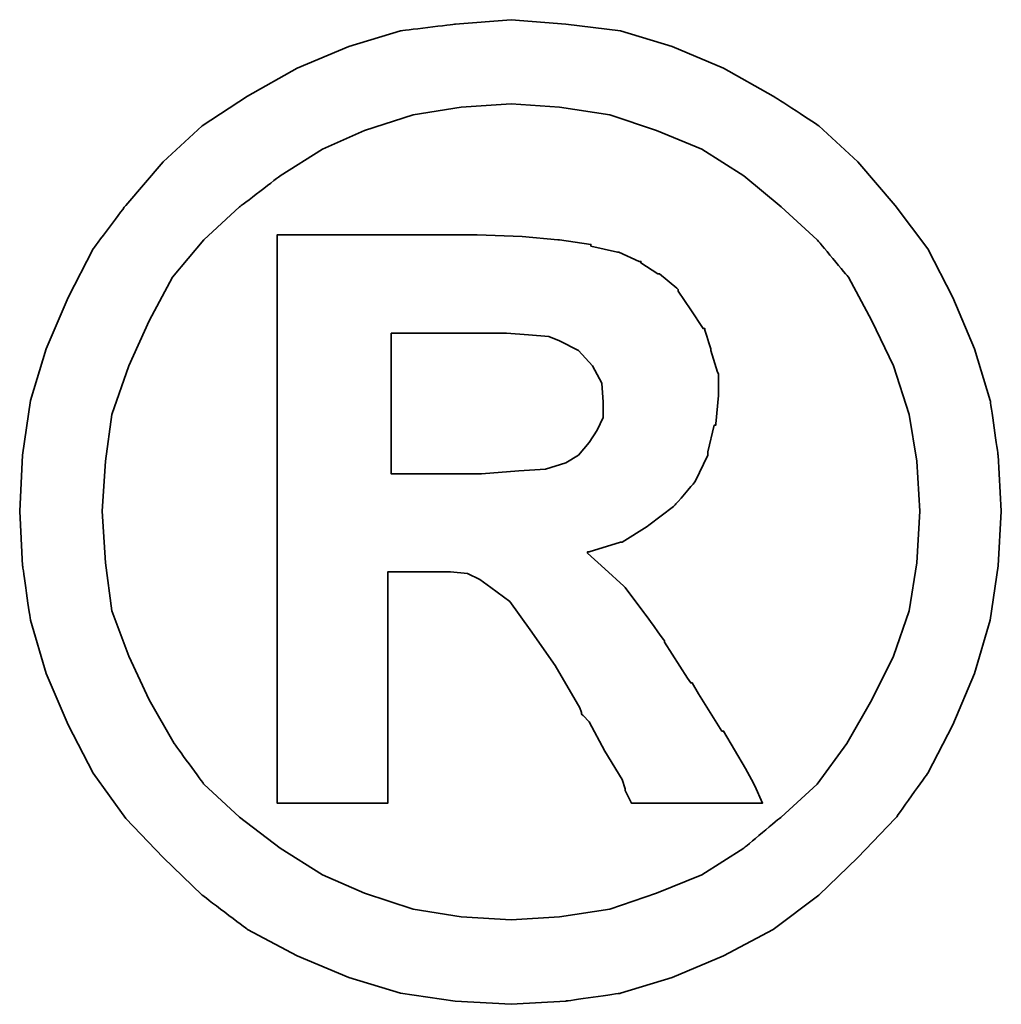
# Model space of a CAD drawing. Header units: millimetres. Extents: x 40 to 336, y 365 to 480.
# Tile 50 of 54: x 285.389 to 286.209, y 403.251 to 404.073. Entities that reach past the tile are written whole.
import ezdxf

# ---------------------------------------------------------------- set-up
doc = ezdxf.new("R2010")
doc.units = ezdxf.units.MM
doc.layers.add('DIM', color=4, linetype='Continuous')
doc.layers.add('layer 1', color=7, linetype='Continuous')

# ---------------------------------------------------------------- blocks, each defined once
blk = doc.blocks.new('TBI MOTION logo(完整正式版)')
at = {"layer": 'layer 1', "color": 22, "lineweight": 35}
for points, knots in [([(81.20634, 4.98624), (81.20634, 4.98624), (81.18649, 5.32862), (81.18649, 5.32862), (81.18649, 5.32862), (81.18649, 5.32862), (81.13886, 5.66206), (81.13886, 5.66206), (81.13886, 5.66206), (81.13886, 5.66206), (81.04359, 5.97764), (81.04359, 5.97764), (81.04359, 5.97764), (81.04359, 5.97764), (80.91061, 6.29124), (80.91061, 6.29124), (80.91061, 6.29124), (80.91061, 6.29124), (80.75778, 6.58697), (80.75778, 6.58697), (80.75778, 6.58697), (80.75778, 6.58697), (80.5593, 6.85294), (80.5593, 6.85294), (80.5593, 6.85294), (80.5593, 6.85294), (80.33105, 7.1189), (80.33105, 7.1189), (80.33105, 7.1189), (80.33105, 7.1189), (80.09287, 7.33921), (80.09287, 7.33921), (80.09287, 7.33921), (80.09287, 7.33921), (79.815, 7.51982), (79.815, 7.51982), (79.815, 7.51982), (79.815, 7.51982), (79.51133, 7.69051), (79.51133, 7.69051), (79.51133, 7.69051), (79.51133, 7.69051), (79.19773, 7.8235), (79.19773, 7.8235), (79.19773, 7.8235), (79.19773, 7.8235), (78.88215, 7.91877), (78.88215, 7.91877), (78.88215, 7.91877), (78.88215, 7.91877), (78.54871, 7.95846), (78.54871, 7.95846), (78.54871, 7.95846), (78.54871, 7.95846), (78.21526, 7.98625), (78.21526, 7.98625), (78.21526, 7.98625), (78.21526, 7.98625), (77.87388, 7.95846), (77.87388, 7.95846), (77.87388, 7.95846), (77.87388, 7.95846), (77.54044, 7.91877), (77.54044, 7.91877), (77.54044, 7.91877), (77.54044, 7.91877), (77.22485, 7.8235), (77.22485, 7.8235), (77.22485, 7.8235), (77.22485, 7.8235), (76.91027, 7.69051), (76.91027, 7.69051), (76.91027, 7.69051), (76.91027, 7.69051), (76.6056, 7.51982), (76.6056, 7.51982), (76.6056, 7.51982), (76.6056, 7.51982), (76.32972, 7.33921), (76.32972, 7.33921), (76.32972, 7.33921), (76.32972, 7.33921), (76.09154, 7.1189), (76.09154, 7.1189), (76.09154, 7.1189), (76.09154, 7.1189), (75.86329, 6.85294), (75.86329, 6.85294), (75.86329, 6.85294), (75.86329, 6.85294), (75.66382, 6.58697), (75.66382, 6.58697), (75.66382, 6.58697), (75.66382, 6.58697), (75.51099, 6.29124), (75.51099, 6.29124), (75.51099, 6.29124), (75.51099, 6.29124), (75.37702, 5.97764), (75.37702, 5.97764), (75.37702, 5.97764), (75.37702, 5.97764), (75.28175, 5.66206), (75.28175, 5.66206), (75.28175, 5.66206), (75.28175, 5.66206), (75.23411, 5.32862), (75.23411, 5.32862), (75.23411, 5.32862), (75.23411, 5.32862), (75.21625, 4.98624), (75.21625, 4.98624), (75.21625, 4.98624), (75.21625, 4.98624), (75.23411, 4.6528), (75.23411, 4.6528), (75.23411, 4.6528), (75.23411, 4.6528), (75.28175, 4.32035), (75.28175, 4.32035), (75.28175, 4.32035), (75.28175, 4.32035), (75.37702, 3.99583), (75.37702, 3.99583), (75.37702, 3.99583), (75.37702, 3.99583), (75.51099, 3.68224), (75.51099, 3.68224), (75.51099, 3.68224), (75.51099, 3.68224), (75.66382, 3.38749), (75.66382, 3.38749), (75.66382, 3.38749), (75.66382, 3.38749), (75.86329, 3.10963), (75.86329, 3.10963), (75.86329, 3.10963), (75.86329, 3.10963), (76.09154, 2.87145), (76.09154, 2.87145), (76.09154, 2.87145), (76.09154, 2.87145), (76.32972, 2.6432), (76.32972, 2.6432), (76.32972, 2.6432), (76.32972, 2.6432), (76.6056, 2.43381), (76.6056, 2.43381), (76.6056, 2.43381), (76.6056, 2.43381), (76.91027, 2.27205), (76.91027, 2.27205), (76.91027, 2.27205), (76.91027, 2.27205), (77.22485, 2.13906), (77.22485, 2.13906), (77.22485, 2.13906), (77.22485, 2.13906), (77.54044, 2.0438), (77.54044, 2.0438), (77.54044, 2.0438), (77.54044, 2.0438), (77.87388, 1.99616), (77.87388, 1.99616), (77.87388, 1.99616), (77.87388, 1.99616), (78.21526, 1.97631), (78.21526, 1.97631), (78.21526, 1.97631), (78.21526, 1.97631), (78.54871, 1.99616), (78.54871, 1.99616), (78.54871, 1.99616), (78.54871, 1.99616), (78.88215, 2.0438), (78.88215, 2.0438), (78.88215, 2.0438), (78.88215, 2.0438), (79.19773, 2.13906), (79.19773, 2.13906), (79.19773, 2.13906), (79.19773, 2.13906), (79.51133, 2.27205), (79.51133, 2.27205), (79.51133, 2.27205), (79.51133, 2.27205), (79.815, 2.43381), (79.815, 2.43381), (79.815, 2.43381), (79.815, 2.43381), (80.09287, 2.6432), (80.09287, 2.6432), (80.09287, 2.6432), (80.09287, 2.6432), (80.33105, 2.87145), (80.33105, 2.87145), (80.33105, 2.87145), (80.33105, 2.87145), (80.5593, 3.10963), (80.5593, 3.10963), (80.5593, 3.10963), (80.5593, 3.10963), (80.75778, 3.38749), (80.75778, 3.38749), (80.75778, 3.38749), (80.75778, 3.38749), (80.91061, 3.68224), (80.91061, 3.68224), (80.91061, 3.68224), (80.91061, 3.68224), (81.04359, 3.99583), (81.04359, 3.99583), (81.04359, 3.99583), (81.04359, 3.99583), (81.13886, 4.32035), (81.13886, 4.32035), (81.13886, 4.32035), (81.13886, 4.32035), (81.18649, 4.6528), (81.18649, 4.6528), (81.18649, 4.6528), (81.18649, 4.6528), (81.20634, 4.98624), (81.20634, 4.98624)], [0, 0, 0, 0, 0.0178571, 0.0178571, 0.0178571, 0.0178572, 0.0357143, 0.0357143, 0.0357143, 0.0357143, 0.0535714, 0.0535714, 0.0535714, 0.0535714, 0.0714286, 0.0714286, 0.0714286, 0.0714286, 0.0892857, 0.0892857, 0.0892857, 0.0892857, 0.1071429, 0.1071429, 0.1071429, 0.1071429, 0.125, 0.125, 0.125, 0.125, 0.1428571, 0.1428571, 0.1428571, 0.1428572, 0.1607143, 0.1607143, 0.1607143, 0.1607143, 0.1785714, 0.1785714, 0.1785714, 0.1785714, 0.1964286, 0.1964286, 0.1964286, 0.1964286, 0.2142857, 0.2142857, 0.2142857, 0.2142857, 0.2321429, 0.2321429, 0.2321429, 0.2321429, 0.25, 0.25, 0.25, 0.25, 0.2678571, 0.2678571, 0.2678571, 0.2678572, 0.2857143, 0.2857143, 0.2857143, 0.2857143, 0.3035714, 0.3035714, 0.3035714, 0.3035714, 0.3214286, 0.3214286, 0.3214286, 0.3214286, 0.3392857, 0.3392857, 0.3392857, 0.3392857, 0.3571429, 0.3571429, 0.3571429, 0.3571429, 0.375, 0.375, 0.375, 0.375, 0.3928571, 0.3928571, 0.3928571, 0.3928572, 0.4107143, 0.4107143, 0.4107143, 0.4107143, 0.4285714, 0.4285714, 0.4285714, 0.4285714, 0.4464286, 0.4464286, 0.4464286, 0.4464286, 0.4642857, 0.4642857, 0.4642857, 0.4642857, 0.4821429, 0.4821429, 0.4821429, 0.4821429, 0.5, 0.5, 0.5, 0.5, 0.5178571, 0.5178571, 0.5178571, 0.5178572, 0.5357143, 0.5357143, 0.5357143, 0.5357143, 0.5535714, 0.5535714, 0.5535714, 0.5535714, 0.5714286, 0.5714286, 0.5714286, 0.5714286, 0.5892857, 0.5892857, 0.5892857, 0.5892857, 0.6071429, 0.6071429, 0.6071429, 0.6071429, 0.625, 0.625, 0.625, 0.625, 0.6428571, 0.6428571, 0.6428571, 0.6428572, 0.6607143, 0.6607143, 0.6607143, 0.6607143, 0.6785714, 0.6785714, 0.6785714, 0.6785714, 0.6964286, 0.6964286, 0.6964286, 0.6964286, 0.7142857, 0.7142857, 0.7142857, 0.7142857, 0.7321429, 0.7321429, 0.7321429, 0.7321429, 0.75, 0.75, 0.75, 0.75, 0.7678571, 0.7678571, 0.7678571, 0.7678572, 0.7857143, 0.7857143, 0.7857143, 0.7857143, 0.8035714, 0.8035714, 0.8035714, 0.8035714, 0.8214286, 0.8214286, 0.8214286, 0.8214286, 0.8392857, 0.8392857, 0.8392857, 0.8392857, 0.8571429, 0.8571429, 0.8571429, 0.8571429, 0.875, 0.875, 0.875, 0.875, 0.8928571, 0.8928571, 0.8928571, 0.8928572, 0.9107143, 0.9107143, 0.9107143, 0.9107143, 0.9285714, 0.9285714, 0.9285714, 0.9285714, 0.9464286, 0.9464286, 0.9464286, 0.9464286, 0.9642857, 0.9642857, 0.9642857, 0.9642857, 0.9821429, 0.9821429, 0.9821429, 0.9821429, 1, 1, 1, 1]), ([(80.71014, 4.98624), (80.71014, 4.98624), (80.69129, 5.29091), (80.69129, 5.29091), (80.69129, 5.29091), (80.69129, 5.29091), (80.64464, 5.57672), (80.64464, 5.57672), (80.64464, 5.57672), (80.64464, 5.57672), (80.54937, 5.87245), (80.54937, 5.87245), (80.54937, 5.87245), (80.54937, 5.87245), (80.41639, 6.14833), (80.41639, 6.14833), (80.41639, 6.14833), (80.41639, 6.14833), (80.27349, 6.41429), (80.27349, 6.41429), (80.27349, 6.41429), (80.27349, 6.41429), (80.08295, 6.64255), (80.08295, 6.64255), (80.08295, 6.64255), (80.08295, 6.64255), (79.86264, 6.84301), (79.86264, 6.84301), (79.86264, 6.84301), (79.86264, 6.84301), (79.63439, 7.03355), (79.63439, 7.03355), (79.63439, 7.03355), (79.63439, 7.03355), (79.37835, 7.1963), (79.37835, 7.1963), (79.37835, 7.1963), (79.37835, 7.1963), (79.10246, 7.30944), (79.10246, 7.30944), (79.10246, 7.30944), (79.10246, 7.30944), (78.81665, 7.40471), (78.81665, 7.40471), (78.81665, 7.40471), (78.81665, 7.40471), (78.511, 7.45234), (78.511, 7.45234), (78.511, 7.45234), (78.511, 7.45234), (78.21526, 7.47219), (78.21526, 7.47219), (78.21526, 7.47219), (78.21526, 7.47219), (77.9106, 7.45234), (77.9106, 7.45234), (77.9106, 7.45234), (77.9106, 7.45234), (77.61685, 7.40471), (77.61685, 7.40471), (77.61685, 7.40471), (77.61685, 7.40471), (77.32012, 7.30944), (77.32012, 7.30944), (77.32012, 7.30944), (77.32012, 7.30944), (77.06309, 7.1963), (77.06309, 7.1963), (77.06309, 7.1963), (77.06309, 7.1963), (76.80606, 7.03355), (76.80606, 7.03355), (76.80606, 7.03355), (76.80606, 7.03355), (76.55797, 6.84301), (76.55797, 6.84301), (76.55797, 6.84301), (76.55797, 6.84301), (76.34063, 6.64255), (76.34063, 6.64255), (76.34063, 6.64255), (76.34063, 6.64255), (76.1491, 6.41429), (76.1491, 6.41429), (76.1491, 6.41429), (76.1491, 6.41429), (76.0062, 6.14833), (76.0062, 6.14833), (76.0062, 6.14833), (76.0062, 6.14833), (75.88314, 5.87245), (75.88314, 5.87245), (75.88314, 5.87245), (75.88314, 5.87245), (75.77794, 5.57672), (75.77794, 5.57672), (75.77794, 5.57672), (75.77794, 5.57672), (75.73924, 5.29091), (75.73924, 5.29091), (75.73924, 5.29091), (75.73924, 5.29091), (75.72039, 4.98624), (75.72039, 4.98624), (75.72039, 4.98624), (75.72039, 4.98624), (75.73924, 4.67165), (75.73924, 4.67165), (75.73924, 4.67165), (75.73924, 4.67165), (75.77794, 4.37791), (75.77794, 4.37791), (75.77794, 4.37791), (75.77794, 4.37791), (75.88314, 4.10102), (75.88314, 4.10102), (75.88314, 4.10102), (75.88314, 4.10102), (76.0062, 3.83407), (76.0062, 3.83407), (76.0062, 3.83407), (76.0062, 3.83407), (76.15902, 3.56811), (76.15902, 3.56811), (76.15902, 3.56811), (76.15902, 3.56811), (76.34063, 3.32001), (76.34063, 3.32001), (76.34063, 3.32001), (76.34063, 3.32001), (76.55797, 3.11955), (76.55797, 3.11955), (76.55797, 3.11955), (76.55797, 3.11955), (76.80606, 2.92901), (76.80606, 2.92901), (76.80606, 2.92901), (76.80606, 2.92901), (77.06309, 2.76725), (77.06309, 2.76725), (77.06309, 2.76725), (77.06309, 2.76725), (77.32012, 2.65412), (77.32012, 2.65412), (77.32012, 2.65412), (77.32012, 2.65412), (77.61685, 2.55786), (77.61685, 2.55786), (77.61685, 2.55786), (77.61685, 2.55786), (77.9106, 2.51022), (77.9106, 2.51022), (77.9106, 2.51022), (77.9106, 2.51022), (78.21526, 2.49137), (78.21526, 2.49137), (78.21526, 2.49137), (78.21526, 2.49137), (78.511, 2.51022), (78.511, 2.51022), (78.511, 2.51022), (78.511, 2.51022), (78.81665, 2.55786), (78.81665, 2.55786), (78.81665, 2.55786), (78.81665, 2.55786), (79.10246, 2.65412), (79.10246, 2.65412), (79.10246, 2.65412), (79.10246, 2.65412), (79.37835, 2.76725), (79.37835, 2.76725), (79.37835, 2.76725), (79.37835, 2.76725), (79.63439, 2.92901), (79.63439, 2.92901), (79.63439, 2.92901), (79.63439, 2.92901), (79.86264, 3.11955), (79.86264, 3.11955), (79.86264, 3.11955), (79.86264, 3.11955), (80.08295, 3.32001), (80.08295, 3.32001), (80.08295, 3.32001), (80.08295, 3.32001), (80.26356, 3.56811), (80.26356, 3.56811), (80.26356, 3.56811), (80.26356, 3.56811), (80.41639, 3.83407), (80.41639, 3.83407), (80.41639, 3.83407), (80.41639, 3.83407), (80.54937, 4.10102), (80.54937, 4.10102), (80.54937, 4.10102), (80.54937, 4.10102), (80.64464, 4.37791), (80.64464, 4.37791), (80.64464, 4.37791), (80.64464, 4.37791), (80.69129, 4.67165), (80.69129, 4.67165), (80.69129, 4.67165), (80.69129, 4.67165), (80.71014, 4.98624), (80.71014, 4.98624)], [0, 0, 0, 0, 0.0192308, 0.0192308, 0.0192308, 0.0192308, 0.0384615, 0.0384615, 0.0384615, 0.0384615, 0.0576923, 0.0576923, 0.0576923, 0.0576923, 0.0769231, 0.0769231, 0.0769231, 0.0769231, 0.0961538, 0.0961538, 0.0961538, 0.0961539, 0.1153846, 0.1153846, 0.1153846, 0.1153846, 0.1346154, 0.1346154, 0.1346154, 0.1346154, 0.1538462, 0.1538462, 0.1538462, 0.1538462, 0.1730769, 0.1730769, 0.1730769, 0.1730769, 0.1923077, 0.1923077, 0.1923077, 0.1923077, 0.2115385, 0.2115385, 0.2115385, 0.2115385, 0.2307692, 0.2307692, 0.2307692, 0.2307692, 0.25, 0.25, 0.25, 0.25, 0.2692308, 0.2692308, 0.2692308, 0.2692308, 0.2884615, 0.2884615, 0.2884615, 0.2884615, 0.3076923, 0.3076923, 0.3076923, 0.3076923, 0.3269231, 0.3269231, 0.3269231, 0.3269231, 0.3461538, 0.3461538, 0.3461538, 0.3461539, 0.3653846, 0.3653846, 0.3653846, 0.3653846, 0.3846154, 0.3846154, 0.3846154, 0.3846154, 0.4038462, 0.4038462, 0.4038462, 0.4038462, 0.4230769, 0.4230769, 0.4230769, 0.4230769, 0.4423077, 0.4423077, 0.4423077, 0.4423077, 0.4615385, 0.4615385, 0.4615385, 0.4615385, 0.4807692, 0.4807692, 0.4807692, 0.4807692, 0.5, 0.5, 0.5, 0.5, 0.5192308, 0.5192308, 0.5192308, 0.5192308, 0.5384615, 0.5384615, 0.5384615, 0.5384615, 0.5576923, 0.5576923, 0.5576923, 0.5576923, 0.5769231, 0.5769231, 0.5769231, 0.5769231, 0.5961538, 0.5961538, 0.5961538, 0.5961539, 0.6153846, 0.6153846, 0.6153846, 0.6153846, 0.6346154, 0.6346154, 0.6346154, 0.6346154, 0.6538462, 0.6538462, 0.6538462, 0.6538462, 0.6730769, 0.6730769, 0.6730769, 0.6730769, 0.6923077, 0.6923077, 0.6923077, 0.6923077, 0.7115385, 0.7115385, 0.7115385, 0.7115385, 0.7307692, 0.7307692, 0.7307692, 0.7307692, 0.75, 0.75, 0.75, 0.75, 0.7692308, 0.7692308, 0.7692308, 0.7692308, 0.7884615, 0.7884615, 0.7884615, 0.7884615, 0.8076923, 0.8076923, 0.8076923, 0.8076923, 0.8269231, 0.8269231, 0.8269231, 0.8269231, 0.8461538, 0.8461538, 0.8461538, 0.8461539, 0.8653846, 0.8653846, 0.8653846, 0.8653846, 0.8846154, 0.8846154, 0.8846154, 0.8846154, 0.9038462, 0.9038462, 0.9038462, 0.9038462, 0.9230769, 0.9230769, 0.9230769, 0.9230769, 0.9423077, 0.9423077, 0.9423077, 0.9423077, 0.9615385, 0.9615385, 0.9615385, 0.9615385, 0.9807692, 0.9807692, 0.9807692, 0.9807692, 1, 1, 1, 1]), ([(76.78721, 3.2823), (76.78721, 3.2823), (76.78721, 3.32001), (76.78721, 3.32001), (76.78721, 3.32001), (76.78721, 3.32001), (76.78721, 3.42422), (76.78721, 3.42422), (76.78721, 3.42422), (76.78721, 3.42422), (76.78721, 3.59689), (76.78721, 3.59689), (76.78721, 3.59689), (76.78721, 3.59689), (76.78721, 3.80529), (76.78721, 3.80529), (76.78721, 3.80529), (76.78721, 3.80529), (76.78721, 4.0524), (76.78721, 4.0524), (76.78721, 4.0524), (76.78721, 4.0524), (76.78721, 4.32035), (76.78721, 4.32035), (76.78721, 4.32035), (76.78721, 4.32035), (76.78721, 4.92868), (76.78721, 4.92868), (76.78721, 4.92868), (76.78721, 4.92868), (76.78721, 5.53801), (76.78721, 5.53801), (76.78721, 5.53801), (76.78721, 5.53801), (76.78721, 5.82482), (76.78721, 5.82482), (76.78721, 5.82482), (76.78721, 5.82482), (76.78721, 6.07291), (76.78721, 6.07291), (76.78721, 6.07291), (76.78721, 6.07291), (76.78721, 6.30017), (76.78721, 6.30017), (76.78721, 6.30017), (76.78721, 6.30017), (76.78721, 6.45399), (76.78721, 6.45399), (76.78721, 6.45399), (76.78721, 6.45399), (76.78721, 6.5572), (76.78721, 6.5572), (76.78721, 6.5572), (76.78721, 6.5572), (76.78721, 6.59689), (76.78721, 6.59689), (76.78721, 6.59689), (76.78721, 6.59689), (76.78721, 6.67232), (76.78721, 6.67232), (76.78721, 6.67232), (76.78721, 6.67232), (76.8537, 6.67232), (76.8537, 6.67232), (76.8537, 6.67232), (76.8537, 6.67232), (76.87355, 6.67232), (76.87355, 6.67232), (76.87355, 6.67232), (76.87355, 6.67232), (76.91027, 6.67232), (76.91027, 6.67232), (76.91027, 6.67232), (76.91027, 6.67232), (77.04424, 6.67232), (77.04424, 6.67232), (77.04424, 6.67232), (77.04424, 6.67232), (77.22485, 6.67232), (77.22485, 6.67232), (77.22485, 6.67232), (77.22485, 6.67232), (77.43524, 6.67232), (77.43524, 6.67232), (77.43524, 6.67232), (77.43524, 6.67232), (77.65357, 6.67232), (77.65357, 6.67232), (77.65357, 6.67232), (77.65357, 6.67232), (77.82625, 6.67232), (77.82625, 6.67232), (77.82625, 6.67232), (77.82625, 6.67232), (77.94037, 6.67232), (77.94037, 6.67232), (77.94037, 6.67232), (77.94037, 6.67232), (77.97709, 6.67232), (77.97709, 6.67232), (77.97709, 6.67232), (77.97709, 6.67232), (77.99694, 6.67232), (77.99694, 6.67232), (77.99694, 6.67232), (77.99694, 6.67232), (78.00686, 6.67232), (78.00686, 6.67232), (78.00686, 6.67232), (78.00686, 6.67232), (78.28275, 6.6624), (78.28275, 6.6624), (78.28275, 6.6624), (78.28275, 6.6624), (78.50107, 6.64255), (78.50107, 6.64255), (78.50107, 6.64255), (78.50107, 6.64255), (78.511, 6.64255), (78.511, 6.64255), (78.511, 6.64255), (78.511, 6.64255), (78.70154, 6.61476), (78.70154, 6.61476), (78.70154, 6.61476), (78.70154, 6.61476), (78.70154, 6.60483), (78.70154, 6.60483), (78.70154, 6.60483), (78.70154, 6.60483), (78.86429, 6.56713), (78.86429, 6.56713), (78.86429, 6.56713), (78.86429, 6.56713), (78.87223, 6.56713), (78.87223, 6.56713), (78.87223, 6.56713), (78.87223, 6.56713), (78.99727, 6.51056), (78.99727, 6.51056), (78.99727, 6.51056), (78.99727, 6.51056), (79.00719, 6.51056), (79.00719, 6.51056), (79.00719, 6.51056), (79.00719, 6.51056), (79.00719, 6.50162), (79.00719, 6.50162), (79.00719, 6.50162), (79.00719, 6.50162), (79.1104, 6.43415), (79.1104, 6.43415), (79.1104, 6.43415), (79.1104, 6.43415), (79.12132, 6.43415), (79.12132, 6.43415), (79.12132, 6.43415), (79.12132, 6.43415), (79.22552, 6.34781), (79.22552, 6.34781), (79.22552, 6.34781), (79.22552, 6.34781), (79.23544, 6.33888), (79.23544, 6.33888), (79.23544, 6.33888), (79.23544, 6.33888), (79.23544, 6.32895), (79.23544, 6.32895), (79.23544, 6.32895), (79.23544, 6.32895), (79.31087, 6.21483), (79.31087, 6.21483), (79.31087, 6.21483), (79.31087, 6.21483), (79.38629, 6.1007), (79.38629, 6.1007), (79.38629, 6.1007), (79.38629, 6.1007), (79.3972, 6.1007), (79.3972, 6.1007), (79.3972, 6.1007), (79.3972, 6.1007), (79.3972, 6.09078), (79.3972, 6.09078), (79.3972, 6.09078), (79.3972, 6.09078), (79.43392, 5.97764), (79.43392, 5.97764), (79.43392, 5.97764), (79.43392, 5.97764), (79.43392, 5.96772), (79.43392, 5.96772), (79.43392, 5.96772), (79.43392, 5.96772), (79.47362, 5.83474), (79.47362, 5.83474), (79.47362, 5.83474), (79.47362, 5.83474), (79.48156, 5.82482), (79.48156, 5.82482), (79.48156, 5.82482), (79.48156, 5.82482), (79.48156, 5.69977), (79.48156, 5.69977), (79.48156, 5.69977), (79.48156, 5.69977), (79.48156, 5.69183), (79.48156, 5.69183), (79.48156, 5.69183), (79.48156, 5.69183), (79.4637, 5.51915), (79.4637, 5.51915), (79.4637, 5.51915), (79.4637, 5.51915), (79.4637, 5.51122), (79.4637, 5.51122), (79.4637, 5.51122), (79.4637, 5.51122), (79.45377, 5.51122), (79.45377, 5.51122), (79.45377, 5.51122), (79.45377, 5.51122), (79.41507, 5.34847), (79.41507, 5.34847), (79.41507, 5.34847), (79.41507, 5.34847), (79.41507, 5.33854), (79.41507, 5.33854), (79.41507, 5.33854), (79.41507, 5.33854), (79.41507, 5.32862), (79.41507, 5.32862), (79.41507, 5.32862), (79.41507, 5.32862), (79.33865, 5.16785), (79.33865, 5.16785), (79.33865, 5.16785), (79.33865, 5.16785), (79.33071, 5.15693), (79.33071, 5.15693), (79.33071, 5.15693), (79.33071, 5.15693), (79.2156, 5.02495), (79.2156, 5.02495), (79.2156, 5.02495), (79.2156, 5.02495), (79.20567, 5.01502), (79.20567, 5.01502), (79.20567, 5.01502), (79.20567, 5.01502), (79.05483, 4.89991), (79.05483, 4.89991), (79.05483, 4.89991), (79.05483, 4.89991), (79.04491, 4.89197), (79.04491, 4.89197), (79.04491, 4.89197), (79.04491, 4.89197), (78.89208, 4.7967), (78.89208, 4.7967), (78.89208, 4.7967), (78.89208, 4.7967), (78.88215, 4.7967), (78.88215, 4.7967), (78.88215, 4.7967), (78.88215, 4.7967), (78.69161, 4.73913), (78.69161, 4.73913), (78.69161, 4.73913), (78.69161, 4.73913), (78.68169, 4.73913), (78.68169, 4.73913), (78.68169, 4.73913), (78.68169, 4.73913), (78.68169, 4.72921), (78.68169, 4.72921), (78.68169, 4.72921), (78.68169, 4.72921), (78.78688, 4.63394), (78.78688, 4.63394), (78.78688, 4.63394), (78.78688, 4.63394), (78.902, 4.52875), (78.902, 4.52875), (78.902, 4.52875), (78.902, 4.52875), (78.91093, 4.52081), (78.91093, 4.52081), (78.91093, 4.52081), (78.91093, 4.52081), (79.02506, 4.36798), (79.02506, 4.36798), (79.02506, 4.36798), (79.02506, 4.36798), (79.1501, 4.1953), (79.1501, 4.1953), (79.1501, 4.1953), (79.1501, 4.1953), (79.1501, 4.18736), (79.1501, 4.18736), (79.1501, 4.18736), (79.1501, 4.18736), (79.29201, 3.96705), (79.29201, 3.96705), (79.29201, 3.96705), (79.29201, 3.96705), (79.31087, 3.93828), (79.31087, 3.93828), (79.31087, 3.93828), (79.31087, 3.93828), (79.32079, 3.93828), (79.32079, 3.93828), (79.32079, 3.93828), (79.32079, 3.93828), (79.3585, 3.87178), (79.3585, 3.87178), (79.3585, 3.87178), (79.3585, 3.87178), (79.50141, 3.64353), (79.50141, 3.64353), (79.50141, 3.64353), (79.50141, 3.64353), (79.51133, 3.64353), (79.51133, 3.64353), (79.51133, 3.64353), (79.51133, 3.64353), (79.64431, 3.41528), (79.64431, 3.41528), (79.64431, 3.41528), (79.64431, 3.41528), (79.68202, 3.3478), (79.68202, 3.3478), (79.68202, 3.3478), (79.68202, 3.3478), (79.70187, 3.31009), (79.70187, 3.31009), (79.70187, 3.31009), (79.70187, 3.31009), (79.7495, 3.2049), (79.7495, 3.2049), (79.7495, 3.2049), (79.7495, 3.2049), (79.64431, 3.2049), (79.64431, 3.2049), (79.64431, 3.2049), (79.64431, 3.2049), (79.62546, 3.2049), (79.62546, 3.2049), (79.62546, 3.2049), (79.62546, 3.2049), (79.53912, 3.2049), (79.53912, 3.2049), (79.53912, 3.2049), (79.53912, 3.2049), (79.31087, 3.2049), (79.31087, 3.2049), (79.31087, 3.2049), (79.31087, 3.2049), (79.08262, 3.2049), (79.08262, 3.2049), (79.08262, 3.2049), (79.08262, 3.2049), (79.00719, 3.2049), (79.00719, 3.2049), (79.00719, 3.2049), (79.00719, 3.2049), (78.98735, 3.2049), (78.98735, 3.2049), (78.98735, 3.2049), (78.98735, 3.2049), (78.94964, 3.2049), (78.94964, 3.2049), (78.94964, 3.2049), (78.94964, 3.2049), (78.92979, 3.24459), (78.92979, 3.24459), (78.92979, 3.24459), (78.92979, 3.24459), (78.91093, 3.2823), (78.91093, 3.2823), (78.91093, 3.2823), (78.91093, 3.2823), (78.91093, 3.29223), (78.91093, 3.29223), (78.91093, 3.29223), (78.91093, 3.29223), (78.89208, 3.3478), (78.89208, 3.3478), (78.89208, 3.3478), (78.89208, 3.3478), (78.78688, 3.52048), (78.78688, 3.52048), (78.78688, 3.52048), (78.78688, 3.52048), (78.69161, 3.7001), (78.69161, 3.7001), (78.69161, 3.7001), (78.69161, 3.7001), (78.6539, 3.7388), (78.6539, 3.7388), (78.6539, 3.7388), (78.6539, 3.7388), (78.64398, 3.74873), (78.64398, 3.74873), (78.64398, 3.74873), (78.64398, 3.74873), (78.64398, 3.75766), (78.64398, 3.75766), (78.64398, 3.75766), (78.64398, 3.75766), (78.63405, 3.78644), (78.63405, 3.78644), (78.63405, 3.78644), (78.63405, 3.78644), (78.48321, 4.04347), (78.48321, 4.04347), (78.48321, 4.04347), (78.48321, 4.04347), (78.33038, 4.2618), (78.33038, 4.2618), (78.33038, 4.2618), (78.33038, 4.2618), (78.20732, 4.43447), (78.20732, 4.43447), (78.20732, 4.43447), (78.20732, 4.43447), (78.09221, 4.52081), (78.09221, 4.52081), (78.09221, 4.52081), (78.09221, 4.52081), (78.02472, 4.56845), (78.02472, 4.56845), (78.02472, 4.56845), (78.02472, 4.56845), (77.9493, 4.60616), (77.9493, 4.60616), (77.9493, 4.60616), (77.9493, 4.60616), (77.8451, 4.61608), (77.8451, 4.61608), (77.8451, 4.61608), (77.8451, 4.61608), (77.71113, 4.61608), (77.71113, 4.61608), (77.71113, 4.61608), (77.71113, 4.61608), (77.69128, 4.61608), (77.69128, 4.61608), (77.69128, 4.61608), (77.69128, 4.61608), (77.67342, 4.61608), (77.67342, 4.61608), (77.67342, 4.61608), (77.67342, 4.61608), (77.5583, 4.61608), (77.5583, 4.61608), (77.5583, 4.61608), (77.5583, 4.61608), (77.46303, 4.61608), (77.46303, 4.61608), (77.46303, 4.61608), (77.46303, 4.61608), (77.46303, 4.54761), (77.46303, 4.54761), (77.46303, 4.54761), (77.46303, 4.54761), (77.46303, 4.47318), (77.46303, 4.47318), (77.46303, 4.47318), (77.46303, 4.47318), (77.46303, 4.24294), (77.46303, 4.24294), (77.46303, 4.24294), (77.46303, 4.24294), (77.46303, 3.99583), (77.46303, 3.99583), (77.46303, 3.99583), (77.46303, 3.99583), (77.46303, 3.72888), (77.46303, 3.72888), (77.46303, 3.72888), (77.46303, 3.72888), (77.46303, 3.51055), (77.46303, 3.51055), (77.46303, 3.51055), (77.46303, 3.51055), (77.46303, 3.42422), (77.46303, 3.42422), (77.46303, 3.42422), (77.46303, 3.42422), (77.46303, 3.35773), (77.46303, 3.35773), (77.46303, 3.35773), (77.46303, 3.35773), (77.46303, 3.30017), (77.46303, 3.30017), (77.46303, 3.30017), (77.46303, 3.30017), (77.46303, 3.2823), (77.46303, 3.2823), (77.46303, 3.2823), (77.46303, 3.2823), (77.46303, 3.2049), (77.46303, 3.2049), (77.46303, 3.2049), (77.46303, 3.2049), (77.39753, 3.2049), (77.39753, 3.2049), (77.39753, 3.2049), (77.39753, 3.2049), (77.37768, 3.2049), (77.37768, 3.2049), (77.37768, 3.2049), (77.37768, 3.2049), (77.32012, 3.2049), (77.32012, 3.2049), (77.32012, 3.2049), (77.32012, 3.2049), (77.12165, 3.2049), (77.12165, 3.2049), (77.12165, 3.2049), (77.12165, 3.2049), (76.94897, 3.2049), (76.94897, 3.2049), (76.94897, 3.2049), (76.94897, 3.2049), (76.8924, 3.2049), (76.8924, 3.2049), (76.8924, 3.2049), (76.8924, 3.2049), (76.8537, 3.2049), (76.8537, 3.2049), (76.8537, 3.2049), (76.8537, 3.2049), (76.78721, 3.2049), (76.78721, 3.2049), (76.78721, 3.2049), (76.78721, 3.2049), (76.78721, 3.2823), (76.78721, 3.2823)], [0, 0, 0, 0, 0.0074074, 0.0074074, 0.0074074, 0.0074074, 0.0148148, 0.0148148, 0.0148148, 0.0148148, 0.0222222, 0.0222222, 0.0222222, 0.0222222, 0.0296296, 0.0296296, 0.0296296, 0.0296296, 0.037037, 0.037037, 0.037037, 0.037037, 0.0444444, 0.0444444, 0.0444444, 0.0444445, 0.0518519, 0.0518519, 0.0518519, 0.0518519, 0.0592593, 0.0592593, 0.0592593, 0.0592593, 0.0666667, 0.0666667, 0.0666667, 0.0666667, 0.0740741, 0.0740741, 0.0740741, 0.0740741, 0.0814815, 0.0814815, 0.0814815, 0.0814815, 0.0888889, 0.0888889, 0.0888889, 0.0888889, 0.0962963, 0.0962963, 0.0962963, 0.0962963, 0.1037037, 0.1037037, 0.1037037, 0.1037037, 0.1111111, 0.1111111, 0.1111111, 0.1111111, 0.1185185, 0.1185185, 0.1185185, 0.1185185, 0.1259259, 0.1259259, 0.1259259, 0.1259259, 0.1333333, 0.1333333, 0.1333333, 0.1333333, 0.1407407, 0.1407407, 0.1407407, 0.1407408, 0.1481481, 0.1481481, 0.1481481, 0.1481482, 0.1555556, 0.1555556, 0.1555556, 0.1555556, 0.162963, 0.162963, 0.162963, 0.162963, 0.1703704, 0.1703704, 0.1703704, 0.1703704, 0.1777778, 0.1777778, 0.1777778, 0.1777778, 0.1851852, 0.1851852, 0.1851852, 0.1851852, 0.1925926, 0.1925926, 0.1925926, 0.1925926, 0.2, 0.2, 0.2, 0.2, 0.2074074, 0.2074074, 0.2074074, 0.2074074, 0.2148148, 0.2148148, 0.2148148, 0.2148148, 0.2222222, 0.2222222, 0.2222222, 0.2222222, 0.2296296, 0.2296296, 0.2296296, 0.2296296, 0.237037, 0.237037, 0.237037, 0.237037, 0.2444444, 0.2444444, 0.2444444, 0.2444445, 0.2518519, 0.2518519, 0.2518519, 0.2518519, 0.2592593, 0.2592593, 0.2592593, 0.2592593, 0.2666667, 0.2666667, 0.2666667, 0.2666667, 0.2740741, 0.2740741, 0.2740741, 0.2740741, 0.2814815, 0.2814815, 0.2814815, 0.2814815, 0.2888889, 0.2888889, 0.2888889, 0.2888889, 0.2962963, 0.2962963, 0.2962963, 0.2962963, 0.3037037, 0.3037037, 0.3037037, 0.3037037, 0.3111111, 0.3111111, 0.3111111, 0.3111111, 0.3185185, 0.3185185, 0.3185185, 0.3185185, 0.3259259, 0.3259259, 0.3259259, 0.3259259, 0.3333333, 0.3333333, 0.3333333, 0.3333333, 0.3407407, 0.3407407, 0.3407407, 0.3407408, 0.3481481, 0.3481481, 0.3481481, 0.3481482, 0.3555556, 0.3555556, 0.3555556, 0.3555556, 0.362963, 0.362963, 0.362963, 0.362963, 0.3703704, 0.3703704, 0.3703704, 0.3703704, 0.3777778, 0.3777778, 0.3777778, 0.3777778, 0.3851852, 0.3851852, 0.3851852, 0.3851852, 0.3925926, 0.3925926, 0.3925926, 0.3925926, 0.4, 0.4, 0.4, 0.4, 0.4074074, 0.4074074, 0.4074074, 0.4074074, 0.4148148, 0.4148148, 0.4148148, 0.4148148, 0.4222222, 0.4222222, 0.4222222, 0.4222222, 0.4296296, 0.4296296, 0.4296296, 0.4296296, 0.437037, 0.437037, 0.437037, 0.437037, 0.4444444, 0.4444444, 0.4444444, 0.4444445, 0.4518519, 0.4518519, 0.4518519, 0.4518519, 0.4592593, 0.4592593, 0.4592593, 0.4592593, 0.4666667, 0.4666667, 0.4666667, 0.4666667, 0.4740741, 0.4740741, 0.4740741, 0.4740741, 0.4814815, 0.4814815, 0.4814815, 0.4814815, 0.4888889, 0.4888889, 0.4888889, 0.4888889, 0.4962963, 0.4962963, 0.4962963, 0.4962963, 0.5037037, 0.5037037, 0.5037037, 0.5037037, 0.5111111, 0.5111111, 0.5111111, 0.5111111, 0.5185185, 0.5185185, 0.5185185, 0.5185185, 0.5259259, 0.5259259, 0.5259259, 0.5259259, 0.5333333, 0.5333333, 0.5333333, 0.5333333, 0.5407407, 0.5407407, 0.5407407, 0.5407408, 0.5481481, 0.5481481, 0.5481481, 0.5481482, 0.5555556, 0.5555556, 0.5555556, 0.5555556, 0.562963, 0.562963, 0.562963, 0.562963, 0.5703704, 0.5703704, 0.5703704, 0.5703704, 0.5777778, 0.5777778, 0.5777778, 0.5777778, 0.5851852, 0.5851852, 0.5851852, 0.5851852, 0.5925926, 0.5925926, 0.5925926, 0.5925926, 0.6, 0.6, 0.6, 0.6, 0.6074074, 0.6074074, 0.6074074, 0.6074074, 0.6148148, 0.6148148, 0.6148148, 0.6148148, 0.6222222, 0.6222222, 0.6222222, 0.6222222, 0.6296296, 0.6296296, 0.6296296, 0.6296296, 0.637037, 0.637037, 0.637037, 0.637037, 0.6444444, 0.6444444, 0.6444444, 0.6444445, 0.6518519, 0.6518519, 0.6518519, 0.6518519, 0.6592593, 0.6592593, 0.6592593, 0.6592593, 0.6666667, 0.6666667, 0.6666667, 0.6666667, 0.6740741, 0.6740741, 0.6740741, 0.6740741, 0.6814815, 0.6814815, 0.6814815, 0.6814815, 0.6888889, 0.6888889, 0.6888889, 0.6888889, 0.6962963, 0.6962963, 0.6962963, 0.6962963, 0.7037037, 0.7037037, 0.7037037, 0.7037037, 0.7111111, 0.7111111, 0.7111111, 0.7111111, 0.7185185, 0.7185185, 0.7185185, 0.7185185, 0.7259259, 0.7259259, 0.7259259, 0.7259259, 0.7333333, 0.7333333, 0.7333333, 0.7333333, 0.7407407, 0.7407407, 0.7407407, 0.7407408, 0.7481481, 0.7481481, 0.7481481, 0.7481482, 0.7555556, 0.7555556, 0.7555556, 0.7555556, 0.762963, 0.762963, 0.762963, 0.762963, 0.7703704, 0.7703704, 0.7703704, 0.7703704, 0.7777778, 0.7777778, 0.7777778, 0.7777778, 0.7851852, 0.7851852, 0.7851852, 0.7851852, 0.7925926, 0.7925926, 0.7925926, 0.7925926, 0.8, 0.8, 0.8, 0.8, 0.8074074, 0.8074074, 0.8074074, 0.8074074, 0.8148148, 0.8148148, 0.8148148, 0.8148148, 0.8222222, 0.8222222, 0.8222222, 0.8222222, 0.8296296, 0.8296296, 0.8296296, 0.8296296, 0.837037, 0.837037, 0.837037, 0.837037, 0.8444444, 0.8444444, 0.8444444, 0.8444445, 0.8518519, 0.8518519, 0.8518519, 0.8518519, 0.8592593, 0.8592593, 0.8592593, 0.8592593, 0.8666667, 0.8666667, 0.8666667, 0.8666667, 0.8740741, 0.8740741, 0.8740741, 0.8740741, 0.8814815, 0.8814815, 0.8814815, 0.8814815, 0.8888889, 0.8888889, 0.8888889, 0.8888889, 0.8962963, 0.8962963, 0.8962963, 0.8962963, 0.9037037, 0.9037037, 0.9037037, 0.9037037, 0.9111111, 0.9111111, 0.9111111, 0.9111111, 0.9185185, 0.9185185, 0.9185185, 0.9185185, 0.9259259, 0.9259259, 0.9259259, 0.9259259, 0.9333333, 0.9333333, 0.9333333, 0.9333333, 0.9407407, 0.9407407, 0.9407407, 0.9407408, 0.9481481, 0.9481481, 0.9481481, 0.9481482, 0.9555556, 0.9555556, 0.9555556, 0.9555556, 0.962963, 0.962963, 0.962963, 0.962963, 0.9703704, 0.9703704, 0.9703704, 0.9703704, 0.9777778, 0.9777778, 0.9777778, 0.9777778, 0.9851852, 0.9851852, 0.9851852, 0.9851852, 0.9925926, 0.9925926, 0.9925926, 0.9925926, 1, 1, 1, 1]), ([(77.48288, 6.07291), (77.48288, 6.07291), (77.48288, 5.99551), (77.48288, 5.99551), (77.48288, 5.99551), (77.48288, 5.99551), (77.48288, 5.82482), (77.48288, 5.82482), (77.48288, 5.82482), (77.48288, 5.82482), (77.48288, 5.63328), (77.48288, 5.63328), (77.48288, 5.63328), (77.48288, 5.63328), (77.48288, 5.46358), (77.48288, 5.46358), (77.48288, 5.46358), (77.48288, 5.46358), (77.48288, 5.29091), (77.48288, 5.29091), (77.48288, 5.29091), (77.48288, 5.29091), (77.48288, 5.21449), (77.48288, 5.21449), (77.48288, 5.21449), (77.48288, 5.21449), (77.50074, 5.21449), (77.50074, 5.21449), (77.50074, 5.21449), (77.50074, 5.21449), (77.71113, 5.21449), (77.71113, 5.21449), (77.71113, 5.21449), (77.71113, 5.21449), (77.94037, 5.21449), (77.94037, 5.21449), (77.94037, 5.21449), (77.94037, 5.21449), (78.01579, 5.21449), (78.01579, 5.21449), (78.01579, 5.21449), (78.01579, 5.21449), (78.03465, 5.21449), (78.03465, 5.21449), (78.03465, 5.21449), (78.03465, 5.21449), (78.2629, 5.23335), (78.2629, 5.23335), (78.2629, 5.23335), (78.2629, 5.23335), (78.42565, 5.24327), (78.42565, 5.24327), (78.42565, 5.24327), (78.42565, 5.24327), (78.54871, 5.28098), (78.54871, 5.28098), (78.54871, 5.28098), (78.54871, 5.28098), (78.62611, 5.32862), (78.62611, 5.32862), (78.62611, 5.32862), (78.62611, 5.32862), (78.69161, 5.40503), (78.69161, 5.40503), (78.69161, 5.40503), (78.69161, 5.40503), (78.73925, 5.48145), (78.73925, 5.48145), (78.73925, 5.48145), (78.73925, 5.48145), (78.77696, 5.55885), (78.77696, 5.55885), (78.77696, 5.55885), (78.77696, 5.55885), (78.77696, 5.65214), (78.77696, 5.65214), (78.77696, 5.65214), (78.77696, 5.65214), (78.76902, 5.76726), (78.76902, 5.76726), (78.76902, 5.76726), (78.76902, 5.76726), (78.71146, 5.87245), (78.71146, 5.87245), (78.71146, 5.87245), (78.71146, 5.87245), (78.62611, 5.96772), (78.62611, 5.96772), (78.62611, 5.96772), (78.62611, 5.96772), (78.511, 6.02528), (78.511, 6.02528), (78.511, 6.02528), (78.511, 6.02528), (78.44451, 6.05306), (78.44451, 6.05306), (78.44451, 6.05306), (78.44451, 6.05306), (78.32046, 6.06299), (78.32046, 6.06299), (78.32046, 6.06299), (78.32046, 6.06299), (78.18748, 6.07291), (78.18748, 6.07291), (78.18748, 6.07291), (78.18748, 6.07291), (77.99694, 6.07291), (77.99694, 6.07291), (77.99694, 6.07291), (77.99694, 6.07291), (77.97709, 6.07291), (77.97709, 6.07291), (77.97709, 6.07291), (77.97709, 6.07291), (77.90167, 6.07291), (77.90167, 6.07291), (77.90167, 6.07291), (77.90167, 6.07291), (77.69128, 6.07291), (77.69128, 6.07291), (77.69128, 6.07291), (77.69128, 6.07291), (77.50074, 6.07291), (77.50074, 6.07291), (77.50074, 6.07291), (77.50074, 6.07291), (77.48288, 6.07291), (77.48288, 6.07291)], [0, 0, 0, 0, 0.03125, 0.03125, 0.03125, 0.03125, 0.0625, 0.0625, 0.0625, 0.0625, 0.09375, 0.09375, 0.09375, 0.09375, 0.125, 0.125, 0.125, 0.125, 0.15625, 0.15625, 0.15625, 0.15625, 0.1875, 0.1875, 0.1875, 0.1875, 0.21875, 0.21875, 0.21875, 0.21875, 0.25, 0.25, 0.25, 0.25, 0.28125, 0.28125, 0.28125, 0.28125, 0.3125, 0.3125, 0.3125, 0.3125, 0.34375, 0.34375, 0.34375, 0.34375, 0.375, 0.375, 0.375, 0.375, 0.40625, 0.40625, 0.40625, 0.40625, 0.4375, 0.4375, 0.4375, 0.4375, 0.46875, 0.46875, 0.46875, 0.46875, 0.5, 0.5, 0.5, 0.5, 0.53125, 0.53125, 0.53125, 0.53125, 0.5625, 0.5625, 0.5625, 0.5625, 0.59375, 0.59375, 0.59375, 0.59375, 0.625, 0.625, 0.625, 0.625, 0.65625, 0.65625, 0.65625, 0.65625, 0.6875, 0.6875, 0.6875, 0.6875, 0.71875, 0.71875, 0.71875, 0.71875, 0.75, 0.75, 0.75, 0.75, 0.78125, 0.78125, 0.78125, 0.78125, 0.8125, 0.8125, 0.8125, 0.8125, 0.84375, 0.84375, 0.84375, 0.84375, 0.875, 0.875, 0.875, 0.875, 0.90625, 0.90625, 0.90625, 0.90625, 0.9375, 0.9375, 0.9375, 0.9375, 0.96875, 0.96875, 0.96875, 0.96875, 1, 1, 1, 1])]:
    blk.add_open_spline(points, degree=3, knots=knots, dxfattribs=at)

msp = doc.modelspace()

# ---------------------------------------------------------------- block references
at = {"layer": 'DIM', "color": 7, "xscale": 0.1368257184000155, "yscale": 0.1368257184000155, "zscale": 0.1368257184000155}
msp.add_blockref('TBI MOTION logo(完整正式版)', (275.09757, 402.98028), dxfattribs=at)

doc.saveas('drawing.dxf')
